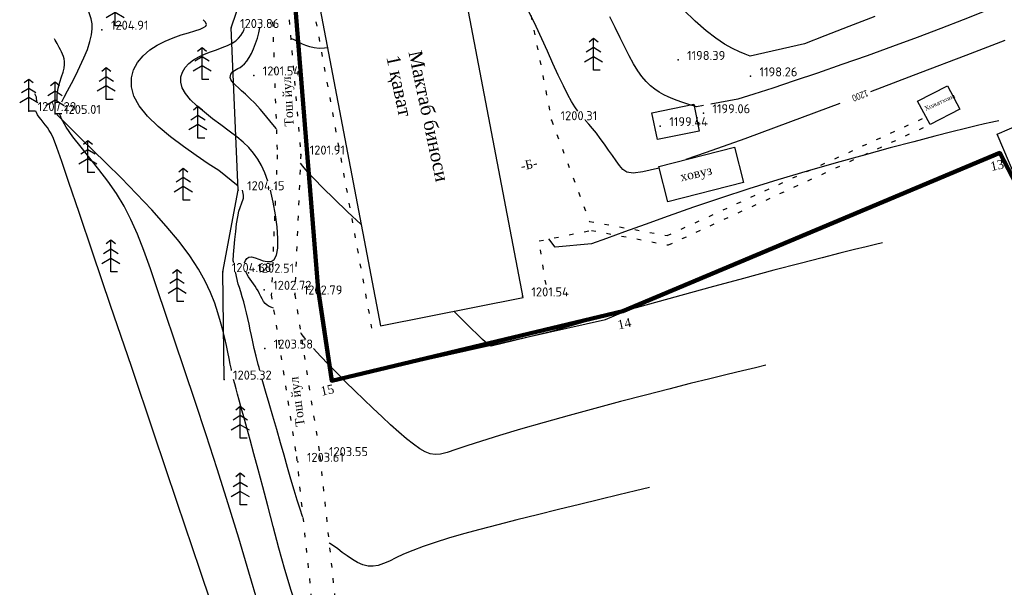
# Model space of a CAD drawing. Extents: x 59851 to 60691, y 39812 to 40109.
# Tile 8 of 10: x 60388 to 60497, y 39913 to 39976. Entities that reach past the tile are written whole.
import ezdxf

# ---------------------------------------------------------------- set-up
doc = ezdxf.new("R2010")
doc.units = 0
doc.header["$MEASUREMENT"] = 0
doc.linetypes.add('CONTI', pattern=[0])
doc.linetypes.add('STROT', pattern=[1.7, 0.5, -1.2])
for name, color, linetype in [('DEFAULT', 7, 'CONTI'), ('GOR_BDEFAULT', 14, 'CONTI'), ('GORIZDEFAULT', 9, 'CONTI'), ('PI_OTDEFAULT', 13, 'CONTI'), ('PI_TTDEFAULT', 5, 'CONTI')]:
    doc.layers.add(name, color=color, linetype=linetype)
doc.styles.add('SHRFT', font='TXT')
doc.styles.add('СПДС', font='isocpeur.ttf')
doc.linetypes.add('FENCELINE2', pattern='A,0.25,-0.1,[132,ltypeshp.shx,S=0.1,R=0,X=-0.1,Y=0],-0.1,1', length=1.45)
doc.linetypes.add('ОТКОСЫ_УКРЕП', pattern='A,0.5,["|",Standard,S=1.2,R=0,X=0,Y=-1.2],0.8,[".",Standard,S=1,R=0.1,X=0.1,Y=-1.2],0.1,["|",Standard,S=0.5,R=0,X=0,Y=-0.5],0', length=1.4)

# ---------------------------------------------------------------- blocks, each defined once
blk = doc.blocks.new('BL_105')
at = {"color": 0}
for p, q in [((0, 3.5), (-0.5, 3.1)), ((0, 2.5), (0, 3.5)), ((0.5, 3.1), (0, 3.5)), ((0, 2.5), (-0.8, 2)), ((0, 1.5), (0, 2.5)), ((0.8, 2), (0, 2.5)), ((0, 1.5), (-1, 0.9)), ((0, 0), (0, 1.5)), ((1, 0.9), (0, 1.5)), ((0.75, 0), (0, 0))]:
    blk.add_line(p, q, dxfattribs=at)

msp = doc.modelspace()

# ---------------------------------------------------------------- linework, layer by layer
at = {"color": 13, "linetype": 'ОТКОСЫ_УКРЕП', "elevation": 1205.32}
msp.add_lwpolyline([(60410.45, 39936.23), (60410.32, 39948.14), (60412.01, 39957.17), (60411.22, 39975.13), (60415.3, 39987.09), (60415.26, 40002.75), (60414.2, 40013.48), (60416.75, 40026.92), (60426.05, 40041.41)], dxfattribs=at)
at = {"linetype": 'STROT'}
for points, elevation in [([(60429.82, 40038.59), (60429.37, 40038.13), (60421.56, 40025.48), (60417.34, 40008.52), (60420.34, 39995.54), (60415.77, 39977.49), (60416.34, 39961.1), (60415.68, 39945.62), (60418.46, 39927.74), (60420.54, 39908.08), (60417.91, 39887.23), (60415.36, 39878.8), (60405.49, 39866.85)], 1204.6), ([(60423.9, 39996.9), (60427.18, 39980.54), (60420.01, 39979.15), (60426.79, 39941.93)], 1199.88), ([(60427.08, 39997.31), (60429.88, 39982.42), (60442.76, 39984.87), (60446.71, 39964.92), (60450.89, 39953.73)], 1199.81)]:
    msp.add_lwpolyline(points, dxfattribs=dict(at, elevation=elevation))
for points in [[(60431.61, 40037.58), (60424.16, 40025.51), (60419.94, 40008.55), (60422.94, 39995.57), (60417.52, 39977.71), (60418.94, 39961.13), (60418.28, 39945.65), (60421.06, 39927.77), (60423.14, 39908.11), (60420.51, 39887.26), (60417.5, 39877.32), (60408.09, 39866.88)], [(60450.89, 39953.73), (60459.5, 39952.16), (60488.15, 39965.28)], [(60451.12, 39952.73), (60459.63, 39951.12), (60488.6, 39964.44)], [(60446.09, 39946.74), (60445.32, 39951.57), (60451.12, 39952.73)]]:
    msp.add_lwpolyline(points, dxfattribs=at)
at = {"color": 1, "linetype": 'ByBlock', "lineweight": 100, "elevation": 1190.67}
msp.add_lwpolyline([(60513.47, 40032.37), (60473.25, 40023.88), (60463.46, 40025.1), (60435.32, 40021.97), (60424.83, 40009.11), (60427.08, 39997.31), (60423.9, 39996.9), (60418.31, 39977.67), (60420.86, 39946.18), (60422.37, 39936.1), (60454.61, 39943.78), (60496.32, 39961.3), (60499.49, 39955.23), (60511.79, 39960.55), (60510.06, 39964.62), (60520.49, 39969.44), (60518.84, 39973.24), (60513.47, 40032.37)], dxfattribs=at)
at = {"linetype": 'FENCELINE2', "elevation": 1199.88}
msp.add_lwpolyline([(60423.9, 39996.9), (60418.31, 39977.67), (60420.86, 39946.18), (60422.37, 39936.1), (60452.67, 39942.87), (60496.32, 39961.3)], dxfattribs=at)
at = {"linetype": 'Continuous', "elevation": 1200.27}
msp.add_lwpolyline([(60436.88, 39980.27), (60421.1, 39977.18), (60427.76, 39942.16), (60443.57, 39945.3)], close=True, dxfattribs=at)
at = {"linetype": 'CONTI'}
for points in [[(60487.22, 39967.01), (60490.53, 39968.71), (60491.91, 39966.15), (60488.6, 39964.44)], [(60496.03, 39963.37), (60508.33, 39968.7), (60511.79, 39960.55), (60499.49, 39955.23)]]:
    msp.add_lwpolyline(points, close=True, dxfattribs=at)
at = {"linetype": 'ByBlock'}
for points in [[(60457.82, 39965.73), (60462.44, 39966.68), (60463.05, 39963.72), (60458.43, 39962.77)], [(60458.57, 39959.81), (60466.96, 39961.94), (60467.96, 39958.03), (60459.57, 39955.9)]]:
    msp.add_lwpolyline(points, close=True, dxfattribs=at)
at = {"layer": 'GOR_BDEFAULT', "color": 14}
for points in [[(60449.61, 39965.92, 1200), (60449.27, 39966.41, 1200), (60448.91, 39967, 1200), (60448.52, 39967.72, 1200), (60448.01, 39968.73, 1200), (60447.45, 39969.91, 1200), (60446.86, 39971.21, 1200), (60446.25, 39972.57, 1200), (60445.62, 39973.94, 1200), (60444.99, 39975.29, 1200), (60444.37, 39976.56, 1200), (60443.81, 39977.65, 1200), (60443.26, 39978.63, 1200), (60442.73, 39979.5, 1200), (60442.22, 39980.27, 1200)], [(60392.51, 39966.94, 1205), (60392.76, 39967.46, 1205), (60393.14, 39968.16, 1205), (60393.57, 39969, 1205), (60394.04, 39969.91, 1205), (60394.5, 39970.87, 1205), (60394.94, 39971.83, 1205), (60395.32, 39972.76, 1205), (60395.61, 39973.62, 1205), (60395.78, 39974.37, 1205), (60395.85, 39975.03, 1205), (60395.84, 39975.6, 1205), (60395.75, 39976.12, 1205), (60395.61, 39976.58, 1205), (60395.43, 39977.02, 1205), (60395.22, 39977.45, 1205), (60395.01, 39977.87, 1205), (60394.79, 39978.29, 1205), (60394.57, 39978.7, 1205), (60394.36, 39979.08, 1205), (60394.18, 39979.42, 1205), (60394.01, 39979.73, 1205), (60393.87, 39979.98, 1205)], [(60496.86, 39973.73, 1200), (60492.55, 39972.08, 1200), (60487.49, 39970.15, 1200), (60482.01, 39968.07, 1200)], [(60478.61, 39966.78, 1200), (60473.14, 39964.73, 1200), (60468.11, 39962.87, 1200), (60463.83, 39961.34, 1200)], [(60411.28, 39937.23, 1205), (60411.27, 39937.29, 1205), (60411.26, 39937.35, 1205), (60411.14, 39937.92, 1205), (60411.01, 39938.56, 1205), (60410.87, 39939.25, 1205), (60410.71, 39940, 1205), (60410.53, 39940.82, 1205), (60410.31, 39941.69, 1205), (60410.07, 39942.63, 1205), (60409.78, 39943.63, 1205), (60409.42, 39944.7, 1205), (60408.96, 39945.85, 1205), (60408.36, 39947.1, 1205), (60407.61, 39948.45, 1205), (60406.65, 39949.92, 1205), (60405.47, 39951.5, 1205), (60404.05, 39953.21, 1205), (60402.45, 39955, 1205), (60400.76, 39956.79, 1205), (60399.05, 39958.53, 1205), (60397.41, 39960.16, 1205), (60395.92, 39961.62, 1205), (60394.66, 39962.84, 1205), (60391.97, 39965.51, 1205), (60391.94, 39965.62, 1205)], [(60458.62, 39959.64, 1200), (60458.42, 39959.58, 1200), (60456.81, 39959.2, 1200), (60455.72, 39959.08, 1200), (60455.03, 39959.19, 1200), (60454.58, 39959.48, 1200), (60454.22, 39959.91, 1200), (60453.85, 39960.42, 1200), (60453.43, 39961, 1200), (60453, 39961.62, 1200), (60452.55, 39962.26, 1200), (60452.1, 39962.88, 1200), (60451.66, 39963.47, 1200), (60451.24, 39963.99, 1200), (60450.82, 39964.48, 1200), (60450.43, 39964.92, 1200)], [(60463.83, 39961.34, 1200), (60461.55, 39960.56, 1200)], [(60420.37, 39906.71, 1205), (60419.95, 39907.39, 1205), (60419.27, 39908.91, 1205), (60418.57, 39910.78, 1205), (60417.88, 39912.91, 1205), (60417.19, 39915.22, 1205), (60416.52, 39917.6, 1205), (60415.89, 39919.98, 1205), (60415.28, 39922.26, 1205), (60414.73, 39924.36, 1205), (60414.22, 39926.27, 1205), (60413.76, 39928, 1205), (60413.34, 39929.55, 1205), (60412.97, 39930.91, 1205), (60412.64, 39932.1, 1205), (60412.36, 39933.12, 1205), (60412.14, 39933.94, 1205), (60411.94, 39934.63, 1205), (60411.78, 39935.22, 1205), (60411.64, 39935.75, 1205), (60411.51, 39936.23, 1205)]]:
    msp.add_polyline3d(points, dxfattribs=at)
at = {"layer": 'GORIZDEFAULT', "color": 9}
for points in [[(60498.51, 39978.5, 1199), (60496.68, 39977.76, 1199), (60494.59, 39976.93, 1199), (60492.28, 39976.03, 1199), (60489.79, 39975.07, 1199), (60487.16, 39974.08, 1199), (60484.43, 39973.07, 1199), (60481.64, 39972.06, 1199), (60478.85, 39971.08, 1199), (60476.13, 39970.14, 1199), (60473.55, 39969.27, 1199), (60471.18, 39968.48, 1199), (60469.09, 39967.8, 1199), (60467.34, 39967.25, 1199), (60464.33, 39966.7, 1199)], [(60482.48, 39976.4, 1198), (60479.59, 39975.27, 1198), (60476.96, 39974.24, 1198), (60474.71, 39973.37, 1198), (60468.69, 39972.02, 1198), (60468.15, 39972.21, 1198), (60467.49, 39972.48, 1198), (60466.73, 39972.84, 1198), (60465.86, 39973.34, 1198), (60464.88, 39973.99, 1198), (60463.8, 39974.82, 1198), (60462.61, 39975.87, 1198), (60461.32, 39977.14, 1198)], [(60412.01, 39957.64, 1204), (60409.86, 39959.36, 1204), (60408.71, 39960.11, 1204), (60407.38, 39961, 1204), (60405.95, 39962.01, 1204), (60404.51, 39963.09, 1204), (60403.15, 39964.22, 1204), (60401.97, 39965.36, 1204), (60401.05, 39966.5, 1204), (60400.46, 39967.59, 1204), (60400.19, 39968.62, 1204), (60400.19, 39969.6, 1204), (60400.44, 39970.5, 1204), (60400.88, 39971.32, 1204), (60401.5, 39972.06, 1204), (60402.23, 39972.7, 1204), (60403.06, 39973.24, 1204), (60403.94, 39973.68, 1204), (60404.83, 39974.05, 1204), (60405.7, 39974.35, 1204), (60406.51, 39974.6, 1204), (60407.22, 39974.81, 1204), (60407.79, 39974.99, 1204), (60408.19, 39975.16, 1204), (60408.42, 39975.33, 1204), (60408.49, 39975.52, 1204), (60408.39, 39975.75, 1204), (60408.14, 39976.04, 1204)], [(60463.52, 39966.55, 1199), (60462.75, 39966.41, 1199), (60462.41, 39966.51, 1199), (60462.01, 39966.63, 1199), (60461.58, 39966.76, 1199), (60461.11, 39966.92, 1199), (60460.62, 39967.09, 1199), (60460.12, 39967.29, 1199), (60459.62, 39967.5, 1199), (60459.12, 39967.74, 1199), (60458.62, 39968.02, 1199), (60458.14, 39968.34, 1199), (60457.66, 39968.73, 1199), (60457.18, 39969.19, 1199), (60456.71, 39969.74, 1199), (60456.24, 39970.39, 1199), (60455.78, 39971.16, 1199), (60455.31, 39972.03, 1199), (60454.82, 39973, 1199), (60454.3, 39974.04, 1199), (60453.75, 39975.16, 1199), (60453.15, 39976.34, 1199)], [(60415.29, 39958.17, 1203), (60414.96, 39959.1, 1203), (60414.6, 39959.91, 1203), (60414.19, 39960.63, 1203), (60413.72, 39961.28, 1203), (60413.18, 39961.89, 1203), (60412.56, 39962.48, 1203), (60411.85, 39963.07, 1203), (60411.01, 39963.72, 1203), (60410.1, 39964.4, 1203), (60409.17, 39965.09, 1203), (60408.27, 39965.8, 1203), (60407.44, 39966.5, 1203), (60406.73, 39967.19, 1203), (60406.18, 39967.87, 1203), (60405.83, 39968.51, 1203), (60405.67, 39969.13, 1203), (60405.68, 39969.71, 1203), (60405.85, 39970.25, 1203), (60406.15, 39970.75, 1203), (60406.56, 39971.2, 1203), (60407.07, 39971.59, 1203), (60407.65, 39971.93, 1203), (60408.29, 39972.22, 1203), (60408.95, 39972.48, 1203), (60409.61, 39972.71, 1203), (60410.24, 39972.95, 1203), (60410.83, 39973.18, 1203), (60411.35, 39973.44, 1203), (60411.75, 39973.71, 1203), (60412.06, 39973.99, 1203), (60412.31, 39974.29, 1203), (60412.5, 39974.58, 1203), (60412.63, 39974.86, 1203), (60412.71, 39975.13, 1203)], [(60416.24, 39963.96, 1202), (60415.67, 39964.68, 1202), (60415.05, 39965.43, 1202), (60414.43, 39966.15, 1202), (60413.85, 39966.79, 1202), (60413.31, 39967.34, 1202), (60412.83, 39967.8, 1202), (60412.4, 39968.18, 1202), (60412.04, 39968.5, 1202), (60411.73, 39968.78, 1202), (60411.49, 39969.02, 1202), (60411.31, 39969.24, 1202), (60411.2, 39969.44, 1202), (60411.14, 39969.64, 1202), (60411.15, 39969.83, 1202), (60411.2, 39970, 1202), (60411.3, 39970.16, 1202), (60411.43, 39970.3, 1202), (60411.59, 39970.43, 1202), (60411.78, 39970.54, 1202), (60411.99, 39970.65, 1202), (60412.22, 39970.77, 1202), (60412.46, 39970.94, 1202), (60412.71, 39971.16, 1202), (60412.97, 39971.45, 1202), (60413.24, 39971.84, 1202), (60413.48, 39972.29, 1202), (60413.72, 39972.81, 1202), (60413.94, 39973.39, 1202), (60414.14, 39973.98, 1202), (60414.3, 39974.57, 1202), (60414.42, 39975.13, 1202)], [(60391.96, 39966.94, 1206), (60391.97, 39967.74, 1206), (60392.08, 39968.48, 1206), (60392.27, 39969.14, 1206), (60392.47, 39969.72, 1206), (60392.64, 39970.24, 1206), (60392.75, 39970.69, 1206), (60392.8, 39971.07, 1206), (60392.8, 39971.41, 1206), (60392.75, 39971.7, 1206), (60392.67, 39971.97, 1206), (60392.57, 39972.22, 1206), (60392.45, 39972.47, 1206), (60392.33, 39972.71, 1206), (60392.21, 39972.95, 1206), (60392.09, 39973.18, 1206), (60391.97, 39973.4, 1206), (60391.86, 39973.6, 1206), (60391.77, 39973.77, 1206), (60391.69, 39973.91, 1206)], [(60421.91, 39972.92, 1201), (60421.57, 39972.89, 1201), (60420.97, 39972.87, 1201), (60420.43, 39972.92, 1201), (60419.94, 39973.03, 1201), (60419.51, 39973.17, 1201), (60419.12, 39973.34, 1201), (60418.76, 39973.52, 1201), (60418.43, 39973.69, 1201), (60418.13, 39973.84, 1201), (60417.84, 39973.97, 1201)], [(60389.73, 39966.95, 1207), (60389.69, 39967.48, 1207), (60389.52, 39967.85, 1207)], [(60410.16, 39908.1, 1207), (60407.81, 39915.12, 1207), (60405.27, 39922.64, 1207), (60402.69, 39930.29, 1207), (60400.19, 39937.68, 1207), (60397.89, 39944.44, 1207), (60395.94, 39950.21, 1207), (60394.41, 39954.71, 1207), (60393.28, 39958.03, 1207), (60392.48, 39960.37, 1207), (60391.93, 39961.92, 1207), (60391.57, 39962.88, 1207), (60391.32, 39963.44, 1207), (60391.11, 39963.79, 1207), (60390.89, 39964.11, 1207), (60390.66, 39964.42, 1207), (60390.42, 39964.71, 1207), (60390.19, 39965, 1207), (60389.98, 39965.26, 1207), (60389.81, 39965.52, 1207), (60389.68, 39965.76, 1207), (60389.64, 39965.85, 1207), (60389.61, 39965.94, 1207)], [(60414.26, 39911.33, 1206), (60413.21, 39914.93, 1206), (60412.09, 39918.67, 1206), (60410.91, 39922.5, 1206), (60409.69, 39926.34, 1206), (60408.46, 39930.13, 1206), (60407.25, 39933.81, 1206), (60406.08, 39937.32, 1206), (60404.98, 39940.58, 1206), (60403.98, 39943.55, 1206), (60403.1, 39946.17, 1206), (60402.31, 39948.47, 1206), (60401.57, 39950.5, 1206), (60400.87, 39952.3, 1206), (60400.15, 39953.92, 1206), (60399.38, 39955.41, 1206), (60398.54, 39956.81, 1206), (60397.6, 39958.16, 1206), (60396.6, 39959.47, 1206), (60395.59, 39960.72, 1206), (60394.62, 39961.93, 1206), (60393.73, 39963.07, 1206), (60392.99, 39964.15, 1206), (60392.43, 39965.16, 1206), (60392.33, 39965.39, 1206), (60392.24, 39965.62, 1206)], [(60496.21, 39964.87, 1201), (60495.84, 39964.79, 1201), (60495.33, 39964.68, 1201), (60494.64, 39964.52, 1201), (60493.72, 39964.3, 1201), (60492.52, 39964, 1201), (60491, 39963.62, 1201), (60489.11, 39963.14, 1201), (60486.82, 39962.54, 1201), (60484.2, 39961.85, 1201), (60481.3, 39961.06, 1201), (60478.21, 39960.21, 1201), (60475.01, 39959.29, 1201), (60471.75, 39958.32, 1201), (60468.53, 39957.32, 1201), (60465.4, 39956.31, 1201), (60462.42, 39955.3, 1201), (60459.62, 39954.32, 1201), (60457.06, 39953.4, 1201), (60454.76, 39952.57, 1201), (60452.77, 39951.84, 1201), (60451.13, 39951.25, 1201), (60447.09, 39950.87, 1201), (60446.85, 39951.2, 1201), (60446.55, 39951.6, 1201), (60446.41, 39951.79, 1201)], [(60425.63, 39953.39, 1202), (60424.12, 39954.8, 1202), (60422.64, 39956.21, 1202), (60421.39, 39957.43, 1202), (60420.42, 39958.42, 1202), (60419.7, 39959.2, 1202), (60419.18, 39959.82, 1202), (60418.9, 39960.18, 1202)], [(60411.52, 39949.14, 1204), (60411.47, 39949.37, 1204), (60411.51, 39950.07, 1204), (60411.56, 39950.88, 1204), (60411.64, 39951.74, 1204), (60411.74, 39952.62, 1204), (60411.84, 39953.47, 1204), (60411.96, 39954.23, 1204), (60412.07, 39954.87, 1204), (60412.58, 39956.2, 1204), (60412.6, 39956.31, 1204), (60412.61, 39956.45, 1204), (60412.6, 39956.62, 1204), (60412.57, 39956.8, 1204), (60412.54, 39956.99, 1204), (60412.5, 39957.17, 1204)], [(60412.73, 39949.14, 1203), (60412.81, 39949.42, 1203), (60412.96, 39949.64, 1203), (60413.18, 39949.77, 1203), (60413.5, 39949.79, 1203), (60413.88, 39949.7, 1203), (60414.31, 39949.54, 1203), (60414.77, 39949.38, 1203), (60415.23, 39949.29, 1203), (60415.65, 39949.31, 1203), (60416, 39949.52, 1203), (60416.25, 39949.98, 1203), (60416.4, 39950.78, 1203), (60416.41, 39951.85, 1203), (60416.32, 39953.11, 1203), (60416.14, 39954.47, 1203), (60415.88, 39955.85, 1203), (60415.58, 39957.17, 1203)], [(60483.32, 39951.34, 1202), (60482.55, 39951.16, 1202), (60481.54, 39950.92, 1202), (60480.25, 39950.61, 1202), (60478.63, 39950.21, 1202), (60476.64, 39949.71, 1202), (60474.21, 39949.08, 1202), (60471.32, 39948.32, 1202), (60467.95, 39947.42, 1202), (60464.23, 39946.42, 1202), (60460.34, 39945.36, 1202), (60456.46, 39944.29, 1202), (60452.75, 39943.27, 1202), (60449.38, 39942.33, 1202), (60446.54, 39941.53, 1202), (60440.03, 39939.91, 1202), (60439.83, 39940.03, 1202), (60439.6, 39940.2, 1202), (60439.35, 39940.42, 1202), (60439.05, 39940.68, 1202), (60438.72, 39940.99, 1202), (60438.36, 39941.35, 1202), (60437.94, 39941.75, 1202), (60437.49, 39942.21, 1202), (60436.96, 39942.73, 1202), (60436.33, 39943.35, 1202), (60435.89, 39943.78, 1202)], [(60414.41, 39937.23, 1204), (60414.32, 39937.57, 1204), (60414.23, 39937.91, 1204), (60414, 39938.83, 1204), (60413.8, 39939.66, 1204), (60413.63, 39940.41, 1204), (60413.48, 39941.1, 1204), (60413.35, 39941.75, 1204), (60413.22, 39942.37, 1204), (60413.08, 39942.99, 1204), (60412.94, 39943.6, 1204), (60412.79, 39944.22, 1204), (60412.63, 39944.82, 1204), (60412.47, 39945.39, 1204), (60412.31, 39945.92, 1204), (60412.15, 39946.4, 1204), (60412.01, 39946.8, 1204), (60411.73, 39948.14, 1204)], [(60415.91, 39944.13, 1203), (60415.73, 39944.19, 1203), (60415.46, 39944.31, 1203), (60415.22, 39944.46, 1203), (60415.01, 39944.65, 1203), (60414.83, 39944.88, 1203), (60414.67, 39945.15, 1203), (60414.52, 39945.43, 1203), (60414.37, 39945.73, 1203), (60414.22, 39946.03, 1203), (60414.06, 39946.32, 1203), (60413.89, 39946.58, 1203), (60413.7, 39946.84, 1203), (60413.52, 39947.09, 1203), (60413.33, 39947.34, 1203), (60413.16, 39947.6, 1203), (60413, 39947.86, 1203), (60412.88, 39948.14, 1203)], [(60419.52, 39940.66, 1203), (60418.99, 39941.34, 1203), (60418.94, 39941.41, 1203)], [(60470.43, 39937.81, 1203), (60469.27, 39937.54, 1203), (60467.84, 39937.2, 1203), (60466.15, 39936.79, 1203), (60464.21, 39936.32, 1203), (60462.05, 39935.78, 1203), (60459.67, 39935.18, 1203), (60457.09, 39934.52, 1203), (60454.34, 39933.8, 1203), (60451.5, 39933.03, 1203), (60448.65, 39932.25, 1203), (60445.88, 39931.48, 1203), (60443.28, 39930.74, 1203), (60440.93, 39930.04, 1203), (60438.94, 39929.43, 1203), (60437.34, 39928.9, 1203), (60436.11, 39928.48, 1203), (60435.16, 39928.18, 1203), (60434.42, 39927.99, 1203), (60433.82, 39927.93, 1203), (60433.28, 39928, 1203), (60432.73, 39928.22, 1203), (60432.11, 39928.58, 1203), (60431.41, 39929.07, 1203), (60430.64, 39929.69, 1203), (60429.8, 39930.41, 1203), (60428.89, 39931.22, 1203), (60427.94, 39932.11, 1203), (60426.93, 39933.07, 1203), (60425.94, 39934.02, 1203), (60424.92, 39935, 1203), (60423.91, 39935.99, 1203), (60422.93, 39936.96, 1203), (60422, 39937.91, 1203), (60421.14, 39938.82, 1203), (60420.37, 39939.66, 1203)], [(60419.17, 39921.02, 1204), (60419.15, 39921.07, 1204), (60418.86, 39921.91, 1204), (60418.54, 39922.89, 1204), (60418.21, 39924.01, 1204), (60417.85, 39925.22, 1204), (60417.48, 39926.52, 1204), (60417.1, 39927.86, 1204), (60416.71, 39929.23, 1204), (60416.28, 39930.71, 1204), (60415.85, 39932.17, 1204), (60415.44, 39933.59, 1204), (60415.05, 39934.95, 1204), (60414.68, 39936.23, 1204)], [(60457.54, 39924.28, 1204), (60455.99, 39923.91, 1204), (60454.14, 39923.47, 1204), (60452.04, 39922.97, 1204), (60449.79, 39922.42, 1204), (60447.46, 39921.86, 1204), (60445.13, 39921.28, 1204), (60442.86, 39920.71, 1204), (60440.74, 39920.17, 1204), (60438.77, 39919.65, 1204), (60436.96, 39919.15, 1204), (60435.3, 39918.67, 1204), (60433.81, 39918.21, 1204), (60432.48, 39917.76, 1204), (60431.33, 39917.32, 1204), (60430.33, 39916.9, 1204), (60429.48, 39916.51, 1204), (60428.75, 39916.16, 1204), (60428.1, 39915.88, 1204), (60427.51, 39915.68, 1204), (60426.96, 39915.58, 1204), (60426.4, 39915.6, 1204), (60425.83, 39915.75, 1204), (60425.24, 39916, 1204), (60424.66, 39916.34, 1204), (60424.08, 39916.72, 1204), (60423.54, 39917.11, 1204), (60423.03, 39917.49, 1204), (60422.57, 39917.83, 1204), (60422.17, 39918.1, 1204), (60422.08, 39918.16, 1204)]]:
    msp.add_polyline3d(points, dxfattribs=at)
at = {"layer": 'PI_TTDEFAULT', "color": 5}
for p in [(60396.93, 39974.93, 1204.91), (60396.93, 39974.93, 1204.91), (60411.22, 39975.13, 1203.86), (60411.22, 39975.13, 1203.86), (60460.71, 39971.59, 1198.39), (60460.71, 39971.59, 1198.39), (60413.73, 39969.88, 1201.55), (60413.73, 39969.88, 1201.55), (60468.72, 39969.78, 1198.26), (60468.72, 39969.78, 1198.26), (60388.83, 39965.94, 1207.3), (60388.83, 39965.94, 1207.3), (60391.74, 39965.62, 1205.01), (60391.74, 39965.62, 1205.01), (60446.71, 39964.92, 1200.31), (60446.71, 39964.92, 1200.31), (60463.52, 39965.7, 1199.06), (60463.52, 39965.7, 1199.06), (60458.74, 39964.27, 1199.44), (60458.74, 39964.27, 1199.44), (60418.94, 39961.13, 1201.91), (60418.94, 39961.13, 1201.91), (60412.01, 39957.17, 1204.15), (60412.01, 39957.17, 1204.15), (60410.32, 39948.14, 1204.68), (60410.32, 39948.14, 1204.68), (60413.14, 39948.05, 1202.51), (60413.14, 39948.05, 1202.51), (60414.9, 39946.16, 1202.72), (60414.9, 39946.16, 1202.72), (60418.28, 39945.65, 1202.79), (60418.28, 39945.65, 1202.79), (60443.47, 39945.44, 1201.54), (60443.47, 39945.44, 1201.54), (60414.96, 39939.66, 1203.58), (60414.96, 39939.66, 1203.58), (60410.45, 39936.23, 1205.32), (60410.45, 39936.23, 1205.32), (60421.06, 39927.77, 1203.55), (60421.06, 39927.77, 1203.55), (60418.63, 39927.14, 1203.61), (60418.63, 39927.14, 1203.61)]:
    msp.add_point(p, dxfattribs=at)

# ---------------------------------------------------------------- block references
at = {"layer": 'DEFAULT', "color": 3}
for p in [(60398.4, 39975.35), (60451.35, 39970.45), (60408.02, 39969.44, 1201.55), (60397.41, 39967.22), (60388.83, 39965.94, 1207.3), (60391.74, 39965.62, 1205.01), (60407.56, 39962.94), (60395.38, 39959.15), (60405.94, 39956.08), (60397.92, 39948.14), (60405.25, 39944.87), (60412.25, 39929.74), (60412.25, 39922.36)]:
    msp.add_blockref('BL_105', p, dxfattribs=at)

# ---------------------------------------------------------------- texts
at = {"linetype": 'ByBlock', "attachment_point": 1}
for s, insert, char_height, rotation in [('{\\fTimes New Roman|b0|i0|c204|p18;Мактаб биноси \\P1 қават}', (60432.32, 39972.75), 1.5, 281.9511), ('{\\fTimes New Roman|b0|i0|c204|p18;Тош йул}', (60417.17, 39964.2), 1, 93.4909), ('{\\fTimes New Roman|b0|i0|c204|p18;Хожатхона}', (60487.89, 39966.4), 0.5, 24.2071), ('{\\fTimes New Roman|b0|i0|c0|p18;-\\fTimes New Roman|b0|i0|c204|p18;Б-}', (60443.18, 39960.31), 1, 12.7058), ('{\\fTimes New Roman|b0|i0|c204|p18;ховуз}', (60460.84, 39959.13), 1, 12.7058), ('{\\fTimes New Roman|b0|i0|c204|p18;Тош йул}', (60418.4, 39930.99), 1, 97.585)]:
    msp.add_mtext_dynamic_manual_height_columns(s, width=35.7702, gutter_width=1, heights=[0], dxfattribs=dict(at, insert=insert, char_height=char_height, rotation=rotation))
at = {"color": 1, "linetype": 'ByBlock', "char_height": 1, "attachment_point": 1, "rotation": 12.5233}
for s, insert in [('{\\fTimes New Roman|b0|i0|c204|p18;13}', (60495.17, 39960.27, 8.33)), ('{\\fTimes New Roman|b0|i0|c204|p18;14}', (60453.91, 39942.75, 8.33)), ('{\\fTimes New Roman|b0|i0|c204|p18;15}', (60421.03, 39935.4, 8.33))]:
    msp.add_mtext_dynamic_manual_height_columns(s, width=35.7702, gutter_width=1, heights=[0], dxfattribs=dict(at, insert=insert))
at = {"layer": 'GOR_BDEFAULT', "color": 14, "style": 'SHRFT', "width": 0.75}
msp.add_text('1200', height=0.75, rotation=200.7133, dxfattribs=at).set_placement((60481.58, 39968.3, 1200))
at = {"layer": 'PI_OTDEFAULT', "color": 13, "style": 'СПДС'}
for s, p in [('1204.91', (60397.93, 39974.93)), ('1203.86', (60412.22, 39975.12)), ('1198.39', (60461.7, 39971.58)), ('1201.54', (60414.73, 39969.87)), ('1198.26', (60469.72, 39969.77)), ('1207.29', (60389.82, 39965.93)), ('1205.01', (60392.74, 39965.62)), ('1200.31', (60447.7, 39964.92)), ('1199.06', (60464.51, 39965.69)), ('1199.44', (60459.74, 39964.26)), ('1201.91', (60419.93, 39961.12)), ('1204.15', (60413, 39957.17)), ('1204.68', (60411.31, 39948.13)), ('1202.51', (60414.13, 39948.05)), ('1202.72', (60415.89, 39946.16)), ('1202.79', (60419.27, 39945.64)), ('1201.54', (60444.47, 39945.43)), ('1203.58', (60415.95, 39939.66)), ('1205.32', (60411.44, 39936.23)), ('1203.61', (60419.62, 39927.13)), ('1203.55', (60422.06, 39927.76))]:
    msp.add_text(s, height=1, dxfattribs=at).set_placement(p)

doc.saveas('drawing.dxf')
